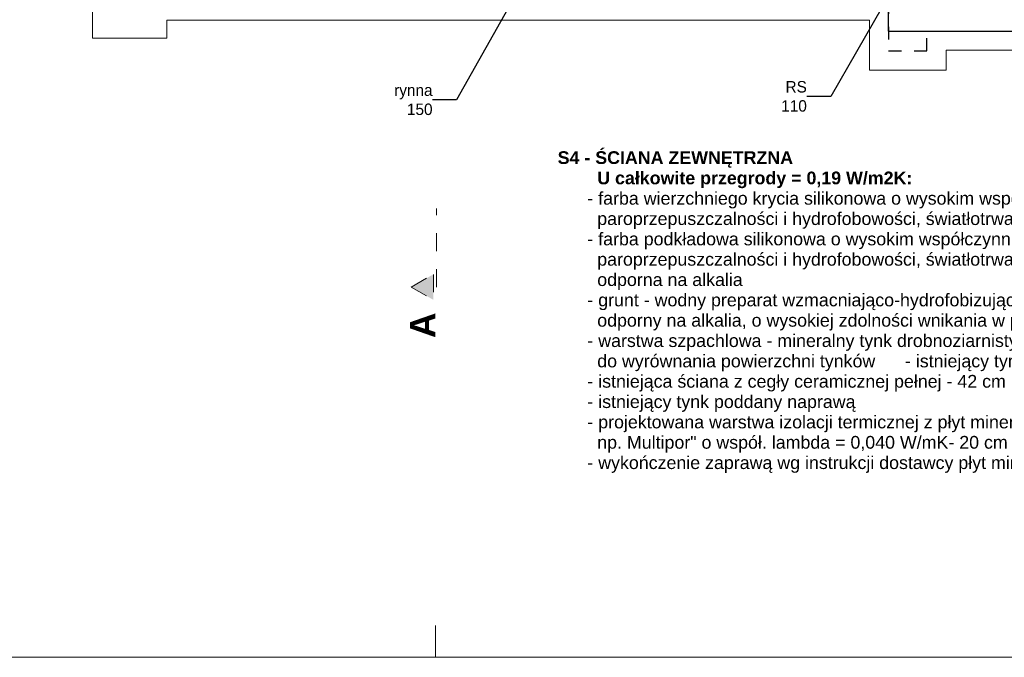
# Model space of a CAD drawing. Extents: x -251948 to -68259, y 37284 to 119967.
# Tile 3 of 41: x -128785 to -113334, y 37284 to 47294. Entities that reach past the tile are written whole.
import ezdxf

# ---------------------------------------------------------------- set-up
doc = ezdxf.new("R2010")
doc.units = 0
doc.header["$MEASUREMENT"] = 0
doc.linetypes.add('Dashed', pattern=[564.444447, 282.222223, -282.222223])
doc.linetypes.add('Przerywana', pattern=[400, 200, -200])
for name, color, linetype, lineweight in [('Arch opisy_Nr_Pióra__5', 7, 'Continuous', 13), ('arch przekroje_Nr_Pióra__21', 7, 'Continuous', 13), ('arch przekroje_Nr_Pióra__5', 7, 'Continuous', 13), ('ARCH TABELA_Nr_Pióra__21', 7, 'Continuous', 13), ('INWENT OPISY_Nr_Pióra__21', 7, 'Continuous', 13), ('INWENT. OKNA_Nr_Pióra__1', 7, 'Continuous', 25), ('INWENT. OKNA_Nr_Pióra__21', 7, 'Continuous', 13), ('INWENT.ŚCIANY_Nr_Pióra__1', 7, 'Continuous', 25)]:
    doc.layers.add(name, color=color, linetype=linetype, lineweight=lineweight)
doc.styles.add('GENERATED_STYLE_3', font='txt')
doc.styles.add('GENERATED_STYLE_6', font='arialbd.ttf')
doc.dimstyles.new('GENERATED_STYLE__1', dxfattribs={"dimtxt": 0.18, "dimasz": 109.44, "dimexe": 0.18, "dimexo": 0.0625, "dimgap": 0.09, "dimtad": 0, "dimtih": 1, "dimtoh": 1, "dimdec": 4, "dimzin": 0, "dimdsep": 46, "dimcen": 0.09, "dimadec": 0, "dimazin": 0, "dimtfac": 1, "dimtdec": 4, "dimtmove": 0, "dimatfit": 3, "dimldrblk": 'ARROWHEAD_11', "dimfxl": 1, "dimtolj": 1, "dimtzin": 0, "dimarcsym": 0})

# ---------------------------------------------------------------- blocks, each defined once
blk = doc.blocks.new('ARROWHEAD_11')
at = {"color": 0, "linetype": 'Continuous', "lineweight": 0}
blk.add_line((0, 0), (-1, 0), dxfattribs=at)
at = {"color": 0, "linetype": 'Continuous', "lineweight": 0, "const_width": 0.25, "flags": 128}
blk.add_lwpolyline([(-0.125, 0, 1), (0.125, 0, 1)], format="xyb", close=True, dxfattribs=at)

msp = doc.modelspace()

# ---------------------------------------------------------------- hatches: boundary and pattern name
at = {"layer": 'arch przekroje_Nr_Pióra__5', "linetype": 'Continuous'}
msp.add_hatch(color=256, dxfattribs=at).paths.add_polyline_path([(-122293.74, 42895.9), (-122293.74, 43295.9), (-122643.74, 43095.9)], flags=0)

# ---------------------------------------------------------------- linework, layer by layer
at = {"layer": 'arch przekroje_Nr_Pióra__5', "linetype": 'Dashed'}
for p, q in [((-122243.74, 43095.9), (-122243.74, 44331.53)), ((-122643.74, 43095.9), (-122293.74, 43295.9)), ((-122293.74, 43295.9), (-122293.74, 42895.9)), ((-122643.74, 43095.9), (-122293.74, 42895.9))]:
    msp.add_line(p, q, dxfattribs=at)
at = {"layer": 'ARCH TABELA_Nr_Pióra__21', "linetype": 'Continuous'}
for p, q in [((-122258.74, 37283.6), (-122258.74, 37783.6)), ((-68258.74, 37283.6), (-143258.74, 37283.6))]:
    msp.add_line(p, q, dxfattribs=at)
at = {"layer": 'INWENT. OKNA_Nr_Pióra__1', "linetype": 'Continuous'}
for q in [(-115148.74, 47453.6), (-99468.74, 47113.6)]:
    msp.add_line((-115148.74, 47113.6), q, dxfattribs=at)
at = {"layer": 'INWENT. OKNA_Nr_Pióra__21', "linetype": 'Continuous'}
for p, q in [((-127643.74, 48203.6), (-127643.74, 47003.6)), ((-126473.74, 47003.6), (-126473.74, 47283.6)), ((-126473.74, 47283.6), (-115448.74, 47283.6)), ((-115448.74, 47283.6), (-115448.74, 46503.6)), ((-127643.74, 47003.6), (-126473.74, 47003.6)), ((-114248.74, 46503.6), (-114248.74, 46813.6)), ((-114248.74, 46813.6), (-100368.74, 46813.6)), ((-115448.74, 46503.6), (-114248.74, 46503.6))]:
    msp.add_line(p, q, dxfattribs=at)
at = {"layer": 'INWENT.ŚCIANY_Nr_Pióra__1', "linetype": 'Przerywana'}
for p, q in [((-115148.74, 47583.6), (-115148.74, 46803.6)), ((-114548.74, 46803.6), (-114548.74, 47113.6)), ((-114548.74, 47113.6), (-100068.74, 47113.6)), ((-115148.74, 46803.6), (-114548.74, 46803.6))]:
    msp.add_line(p, q, dxfattribs=at)

# ---------------------------------------------------------------- texts
at = {"layer": 'Arch opisy_Nr_Pióra__5', "linetype": 'Continuous', "insert": (-120342.73, 45228.29), "char_height": 200, "width": 9728.5524, "attachment_point": 1, "line_spacing_factor": 0.957557, "style": 'GENERATED_STYLE_6'}
msp.add_mtext('\\A1;{\\fArial|b1|i0|c0|p38;S4 - ŚCIANA ZEWNĘTRZNA\\P        U całkowite przegrody = 0,19 W/m2K:\\P\\fArial|b0|i0|c0|p38;      - farba wierzchniego krycia silikonowa o wysokim współczynniku \\P        paroprzepuszczalności i hydrofobowości, światłotrwała , odporna na alkalia \\P      - farba podkładowa silikonowa o wysokim współczynniku \\P        paroprzepuszczalności i hydrofobowości, światłotrwała , \\P        odporna na alkalia\\P      - grunt - wodny preparat wzmacniająco-hydrofobizującym, \\P        odporny na alkalia, o wysokiej zdolności wnikania w podłoże\\P      - warstwa szpachlowa - mineralny tynk drobnoziarnisty, \\P        do wyrównania powierzchni tynków      - istniejący tynk poddany naprawą \\P      - istniejąca ściana z cegły ceramicznej pełnej - 42 cm\\P      - istniejący tynk poddany naprawą  \\P      - projektowana warstwa izolacji termicznej z płyt mineralnych\\P        np. Multipor" o współ. lambda = 0,040 W/mK- 20 cm \\P      - wykończenie zaprawą wg instrukcji dostawcy płyt mineralnych}', dxfattribs=at)
at = {"layer": 'arch przekroje_Nr_Pióra__21', "linetype": 'Continuous', "insert": (-122660.88, 42495.9), "char_height": 400, "attachment_point": 2, "rotation": 90, "style": 'GENERATED_STYLE_6'}
msp.add_mtext('{A}', dxfattribs=at)
at = {"layer": 'INWENT OPISY_Nr_Pióra__21', "linetype": 'Continuous', "char_height": 180, "attachment_point": 6, "style": 'GENERATED_STYLE_3'}
for s, insert, width in [('{RS 110}', (-116432.43, 46088.88), 692.895), ('{rynna 150}', (-122306.38, 46035.77), 969.036)]:
    msp.add_mtext(s, dxfattribs=dict(at, insert=insert, width=width))

# ---------------------------------------------------------------- leaders
at = {"layer": 'INWENT OPISY_Nr_Pióra__21', "linetype": 'Continuous', "annotation_type": 0, "has_hookline": 1, "hookline_direction": 1}
for points, text_width in [([(-121122.69, 47461.79), (-121931.35, 46035.77), (-122306.29, 46035.77)], 677.14), ([(-115248.74, 47488.6), (-116057.4, 46088.88), (-116432.34, 46088.88)], 394.29)]:
    msp.add_leader(points, dimstyle='GENERATED_STYLE__1', dxfattribs=dict(at, text_width=text_width))

doc.saveas('drawing.dxf')
